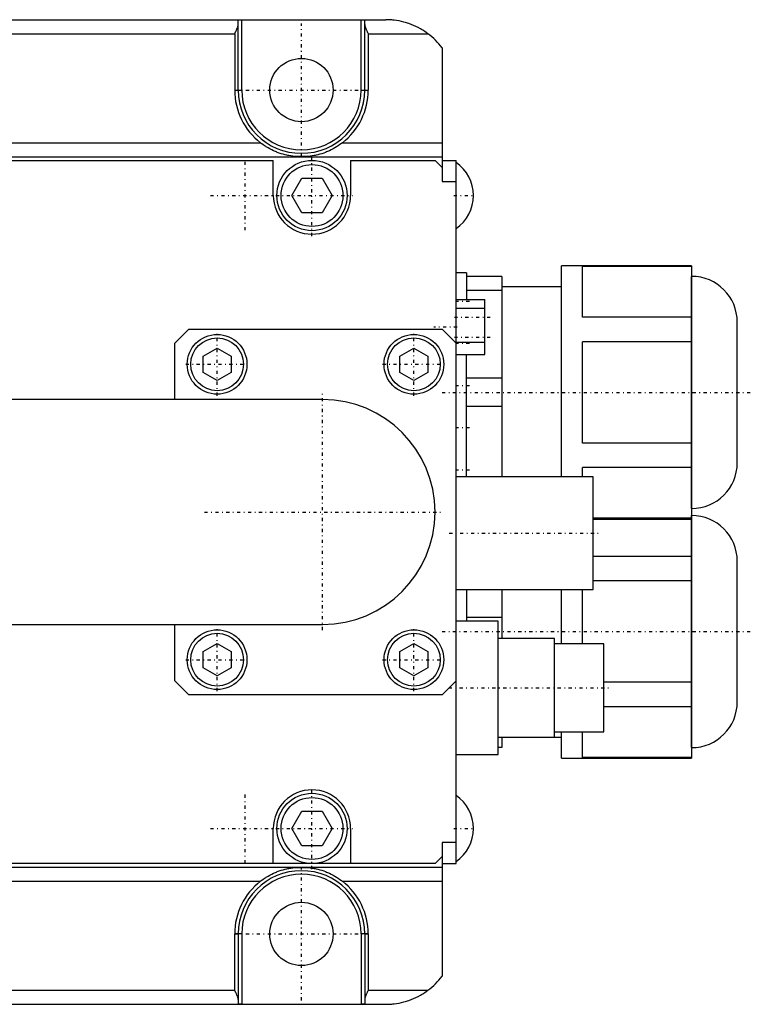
# Model space of a CAD drawing. Extents: x -392 to 171, y -70 to 70.
# Tile 5 of 5: x 67 to 171, y -70 to 70. Entities that reach past the tile are written whole.
import ezdxf

# ---------------------------------------------------------------- set-up
doc = ezdxf.new("R2010")
doc.units = 0
doc.linetypes.add('CENTER', pattern=[1.5, 0.45, -0.5, 0.05, -0.5])
doc.layers.add('AM_0', color=7, linetype='CONTINUOUS')
doc.layers.add('AM_7', color=7, linetype='CENTER')

msp = doc.modelspace()

# ---------------------------------------------------------------- linework, layer by layer
at = {"layer": 'AM_0', "color": 7, "linetype": 'CONTINUOUS'}
for p, q in [((-21, 70), (119, 70)), ((98.5, 60), (98.5, 70)), ((115.5, 60), (115.5, 70)), ((98, 60), (98, 69.94)), ((116, 60), (116, 69.94)), ((-3.5, 68), (97.5, 68)), ((97.5, 68), (97.5, 60)), ((116.5, 68), (125, 68)), ((116.5, 68), (116.5, 60)), ((127, 66), (127, 47)), ((97.5, 60), (98.5, 60)), ((115.5, 60), (116.5, 60)), ((-7.17, 52.5), (101.17, 52.5)), ((112.83, 52.5), (127, 52.5)), ((-31.9, 50.5), (127, 50.5)), ((108.1, 50.56), (105.9, 50.56)), ((44, 50), (103, 50)), ((103, 45), (103, 50)), ((114, 50), (114, 45)), ((114, 50), (126, 50)), ((126, 50), (127, 49)), ((127, 50), (129, 50)), ((129, -50), (129, 50)), ((105.64, 45), (107.07, 47.48)), ((107.07, 47.48), (109.93, 47.48)), ((109.93, 47.48), (111.36, 45)), ((127, 47), (129, 47)), ((107.07, 42.52), (105.64, 45)), ((111.36, 45), (109.93, 42.52)), ((109.93, 42.52), (107.07, 42.52)), ((162.47, 35), (144, 35)), ((144, 4.99), (144, 35)), ((162.47, 35), (162.47, -35)), ((130.5, 34), (129, 34)), ((130.5, 34), (130.5, 30.2)), ((147, 27.69), (147, 34.89)), ((162.47, 34.89), (147, 34.89)), ((135.5, 33.5), (130.5, 33.5)), ((135.5, 33.5), (135.5, 5)), ((162.51, 33.5), (162.47, 33.5)), ((162.51, 0.5), (162.51, 33.5)), ((135.5, 31.48), (130.5, 31.48)), ((144, 32), (135.5, 32)), ((129, 30.2), (133.1, 30.2)), ((133.1, 22.4), (133.1, 30.2)), ((129, 28.96), (133.1, 28.96)), ((162.47, 27.69), (147, 27.69)), ((169, 6.99), (169, 27.01)), ((89, 24), (91, 26)), ((91, 26), (127, 26)), ((127, 26), (129, 24)), ((89, 16), (89, 24)), ((129, 24.16), (133.1, 24.16)), ((147, 9.81), (147, 24.19)), ((162.47, 24.19), (147, 24.19)), ((93, 22.15), (95, 23.31)), ((95, 23.31), (97, 22.15)), ((121, 22.15), (123, 23.31)), ((123, 23.31), (125, 22.15)), ((129, 22.4), (133.1, 22.4)), ((130.5, 5), (130.5, 22.41)), ((93, 19.85), (93, 22.15)), ((97, 22.15), (97, 19.85)), ((121, 19.85), (121, 22.15)), ((125, 22.15), (125, 19.85)), ((95, 18.69), (93, 19.85)), ((97, 19.85), (95, 18.69)), ((123, 18.69), (121, 19.85)), ((125, 19.85), (123, 18.69)), ((135.5, 19.02), (130.5, 19.02)), ((110, 16), (11.15, 16)), ((135.5, 14.98), (130.5, 14.98)), ((162.47, 9.81), (147, 9.81)), ((147, 5), (147, 6.31)), ((162.47, 6.31), (147, 6.31)), ((148.5, 5), (129, 5)), ((148.5, -11), (148.5, 5)), ((162.47, 0.5), (162.51, 0.5)), ((162.47, -0.89), (148.5, -0.89)), ((148.5, -1), (162.47, -1)), ((162.51, -0.5), (162.47, -0.5)), ((162.51, -33.5), (162.51, -0.5)), ((162.47, -6.31), (148.5, -6.31)), ((169, -27.01), (169, -6.99)), ((129, -11), (148.5, -11)), ((130.5, -11), (130.5, -15.5)), ((135.5, -11), (135.5, -18)), ((144, -18.75), (144, -10.99)), ((147, -18.75), (147, -10.99)), ((162.47, -9.81), (148.5, -9.81)), ((135.5, -14.98), (130.5, -14.98)), ((11.15, -16), (110, -16)), ((89, -24), (89, -16)), ((135, -15.5), (129, -15.5)), ((135, -34.5), (135, -15.5)), ((143, -18), (135, -18)), ((143, -32), (143, -18)), ((93, -19.85), (95, -18.69)), ((95, -18.69), (97, -19.85)), ((121, -19.85), (123, -18.69)), ((123, -18.69), (125, -19.85)), ((150, -18.75), (143, -18.75)), ((150, -31.25), (150, -18.75)), ((93, -22.15), (93, -19.85)), ((97, -19.85), (97, -22.15)), ((121, -22.15), (121, -19.85)), ((125, -19.85), (125, -22.15)), ((95, -23.31), (93, -22.15)), ((97, -22.15), (95, -23.31)), ((123, -23.31), (121, -22.15)), ((125, -22.15), (123, -23.31)), ((91, -26), (89, -24)), ((129, -24), (127, -26)), ((162.47, -24.19), (150, -24.19)), ((127, -26), (91, -26)), ((162.47, -27.69), (150, -27.69)), ((135, -32), (144, -32)), ((135.5, -32.02), (135.5, -33.5)), ((143, -31.25), (150, -31.25)), ((144, -35), (144, -31.27)), ((147, -34.89), (147, -31.27)), ((135.5, -33.5), (135, -33.5)), ((162.47, -33.5), (162.51, -33.5)), ((129, -34.5), (135, -34.5)), ((144, -35), (162.47, -35)), ((162.47, -34.89), (147, -34.89)), ((105.64, -45), (107.07, -42.53)), ((107.07, -42.53), (109.93, -42.53)), ((109.93, -42.53), (111.36, -45)), ((103, -50), (103, -45)), ((107.07, -47.48), (105.64, -45)), ((111.36, -45), (109.93, -47.48)), ((114, -45), (114, -50)), ((109.93, -47.48), (107.07, -47.48)), ((129, -47), (127, -47)), ((127, -47), (127, -66)), ((127, -49), (126, -50)), ((126, -50), (-31, -50)), ((127, -50), (129, -50)), ((-31.9, -50.5), (127, -50.5)), ((105.9, -50.56), (108.1, -50.56)), ((-7.17, -52.5), (101.17, -52.5)), ((112.83, -52.5), (127, -52.5)), ((97.5, -68), (97.5, -60)), ((98.5, -60), (97.5, -60)), ((98, -60), (98, -69.94)), ((98.5, -60), (98.5, -70)), ((115.5, -60), (115.5, -70)), ((116.5, -60), (115.5, -60)), ((116, -60), (116, -69.94)), ((116.5, -60), (116.5, -68)), ((-3.5, -68), (97.5, -68)), ((116.5, -68), (125, -68)), ((-21, -70), (119, -70))]:
    msp.add_line(p, q, dxfattribs=at)
for points in [[(98, 69.94, 0), (98, 69.94, 0), (98, 69.94, 0), (98, 69.94, 0), (98, 69.94, 0), (98, 69.94, 0), (98, 69.94, 0), (98, 69.95, 0), (98, 69.95, 0), (98, 69.95, 0), (98, 69.95, 0), (98, 69.95, 0), (98, 69.95, 0), (98.01, 69.95, 0), (98.01, 69.96, 0), (98.01, 69.96, 0), (98.01, 69.96, 0), (98.01, 69.96, 0), (98.01, 69.96, 0), (98.01, 69.96, 0), (98.01, 69.96, 0), (98.02, 69.96, 0), (98.02, 69.96, 0), (98.02, 69.97, 0), (98.02, 69.97, 0), (98.02, 69.97, 0), (98.02, 69.97, 0), (98.02, 69.97, 0), (98.03, 69.97, 0), (98.03, 69.97, 0), (98.03, 69.97, 0), (98.03, 69.97, 0), (98.04, 69.98, 0), (98.04, 69.98, 0), (98.04, 69.98, 0), (98.04, 69.98, 0), (98.04, 69.98, 0), (98.05, 69.98, 0), (98.05, 69.98, 0), (98.05, 69.98, 0), (98.06, 69.98, 0), (98.06, 69.98, 0), (98.06, 69.98, 0), (98.06, 69.98, 0), (98.07, 69.98, 0), (98.07, 69.99, 0), (98.08, 69.99, 0), (98.08, 69.99, 0), (98.08, 69.99, 0), (98.08, 69.99, 0), (98.09, 69.99, 0), (98.09, 69.99, 0), (98.1, 69.99, 0), (98.1, 69.99, 0), (98.1, 69.99, 0), (98.1, 69.99, 0), (98.11, 69.99, 0), (98.11, 69.99, 0), (98.12, 69.99, 0), (98.12, 69.99, 0), (98.13, 69.99, 0), (98.13, 69.99, 0), (98.13, 69.99, 0), (98.14, 69.99, 0), (98.14, 69.99, 0), (98.14, 69.99, 0), (98.15, 69.99, 0), (98.15, 70, 0), (98.16, 70, 0), (98.16, 70, 0), (98.16, 70, 0), (98.17, 70, 0), (98.17, 70, 0), (98.18, 70, 0), (98.18, 70, 0), (98.19, 70, 0), (98.19, 70, 0), (98.2, 70, 0), (98.2, 70, 0), (98.21, 70, 0), (98.21, 70, 0), (98.22, 70, 0), (98.23, 70, 0), (98.23, 70, 0), (98.23, 70, 0), (98.24, 70, 0), (98.24, 70, 0), (98.25, 70, 0), (98.26, 70, 0), (98.26, 70, 0), (98.27, 70, 0), (98.27, 70, 0), (98.28, 70, 0), (98.28, 70, 0), (98.29, 70, 0), (98.3, 70, 0), (98.3, 70, 0), (98.31, 70, 0), (98.31, 70, 0), (98.32, 70, 0), (98.32, 70, 0), (98.33, 70, 0), (98.34, 70, 0), (98.35, 70, 0), (98.35, 70, 0), (98.35, 70, 0), (98.36, 70, 0), (98.37, 70, 0), (98.37, 70, 0), (98.37, 70, 0), (98.38, 70, 0), (98.39, 70, 0), (98.39, 70, 0), (98.4, 70, 0), (98.4, 70, 0), (98.41, 70, 0), (98.42, 70, 0), (98.42, 70, 0), (98.43, 70, 0), (98.44, 70, 0), (98.44, 70, 0), (98.45, 70, 0), (98.45, 70, 0), (98.46, 70, 0), (98.47, 70, 0), (98.48, 70, 0), (98.48, 70, 0), (98.48, 70, 0), (98.49, 70, 0), (98.5, 70, 0), (98.5, 70, 0)], [(115.5, 70, 0), (115.5, 70, 0), (115.51, 70, 0), (115.52, 70, 0), (115.52, 70, 0), (115.52, 70, 0), (115.53, 70, 0), (115.54, 70, 0), (115.55, 70, 0), (115.55, 70, 0), (115.56, 70, 0), (115.56, 70, 0), (115.57, 70, 0), (115.58, 70, 0), (115.58, 70, 0), (115.59, 70, 0), (115.6, 70, 0), (115.6, 70, 0), (115.61, 70, 0), (115.61, 70, 0), (115.62, 70, 0), (115.63, 70, 0), (115.63, 70, 0), (115.63, 70, 0), (115.64, 70, 0), (115.65, 70, 0), (115.65, 70, 0), (115.65, 70, 0), (115.66, 70, 0), (115.67, 70, 0), (115.68, 70, 0), (115.68, 70, 0), (115.69, 70, 0), (115.69, 70, 0), (115.7, 70, 0), (115.7, 70, 0), (115.71, 70, 0), (115.72, 70, 0), (115.72, 70, 0), (115.73, 70, 0), (115.73, 70, 0), (115.74, 70, 0), (115.74, 70, 0), (115.75, 70, 0), (115.76, 70, 0), (115.76, 70, 0), (115.77, 70, 0), (115.77, 70, 0), (115.77, 70, 0), (115.78, 70, 0), (115.79, 70, 0), (115.79, 70, 0), (115.8, 70, 0), (115.8, 70, 0), (115.81, 70, 0), (115.81, 70, 0), (115.82, 70, 0), (115.82, 70, 0), (115.83, 70, 0), (115.83, 70, 0), (115.84, 70, 0), (115.84, 70, 0), (115.84, 70, 0), (115.85, 70, 0), (115.85, 69.99, 0), (115.86, 69.99, 0), (115.86, 69.99, 0), (115.86, 69.99, 0), (115.87, 69.99, 0), (115.87, 69.99, 0), (115.87, 69.99, 0), (115.88, 69.99, 0), (115.88, 69.99, 0), (115.89, 69.99, 0), (115.89, 69.99, 0), (115.9, 69.99, 0), (115.9, 69.99, 0), (115.9, 69.99, 0), (115.9, 69.99, 0), (115.91, 69.99, 0), (115.91, 69.99, 0), (115.92, 69.99, 0), (115.92, 69.99, 0), (115.92, 69.99, 0), (115.92, 69.99, 0), (115.93, 69.99, 0), (115.93, 69.98, 0), (115.94, 69.98, 0), (115.94, 69.98, 0), (115.94, 69.98, 0), (115.94, 69.98, 0), (115.95, 69.98, 0), (115.95, 69.98, 0), (115.95, 69.98, 0), (115.96, 69.98, 0), (115.96, 69.98, 0), (115.96, 69.98, 0), (115.96, 69.98, 0), (115.96, 69.98, 0), (115.97, 69.97, 0), (115.97, 69.97, 0), (115.97, 69.97, 0), (115.97, 69.97, 0), (115.98, 69.97, 0), (115.98, 69.97, 0), (115.98, 69.97, 0), (115.98, 69.97, 0), (115.98, 69.97, 0), (115.98, 69.96, 0), (115.98, 69.96, 0), (115.99, 69.96, 0), (115.99, 69.96, 0), (115.99, 69.96, 0), (115.99, 69.96, 0), (115.99, 69.96, 0), (115.99, 69.96, 0), (115.99, 69.96, 0), (115.99, 69.95, 0), (116, 69.95, 0), (116, 69.95, 0), (116, 69.95, 0), (116, 69.95, 0), (116, 69.95, 0), (116, 69.95, 0), (116, 69.94, 0), (116, 69.94, 0), (116, 69.94, 0), (116, 69.94, 0), (116, 69.94, 0), (116, 69.94, 0), (116, 69.94, 0)], [(125, 68, 0), (124.98, 68.02, 0), (124.93, 68.05, 0), (124.88, 68.09, 0), (124.85, 68.11, 0), (124.83, 68.13, 0), (124.78, 68.16, 0), (124.73, 68.2, 0), (124.55, 68.32, 0), (124.25, 68.51, 0), (124.09, 68.61, 0), (123.93, 68.7, 0), (123.61, 68.87, 0), (123.29, 69.03, 0), (122.95, 69.18, 0), (122.62, 69.32, 0), (122.28, 69.45, 0), (122.1, 69.51, 0), (121.93, 69.56, 0), (121.58, 69.66, 0), (121.24, 69.75, 0), (120.89, 69.82, 0), (120.54, 69.88, 0), (120.19, 69.93, 0), (120.02, 69.95, 0), (119.85, 69.96, 0), (119.5, 69.99, 0), (119.17, 70, 0), (119, 70, 0)], [(97.5, 68, 0), (97.52, 68.04, 0), (97.56, 68.11, 0), (97.59, 68.19, 0), (97.61, 68.23, 0), (97.63, 68.27, 0), (97.67, 68.34, 0), (97.71, 68.42, 0), (97.74, 68.5, 0), (97.78, 68.58, 0), (97.81, 68.65, 0), (97.83, 68.69, 0), (97.84, 68.73, 0), (97.87, 68.8, 0), (97.9, 68.88, 0), (97.93, 68.95, 0), (97.95, 69.02, 0), (97.97, 69.09, 0), (97.98, 69.13, 0), (97.98, 69.16, 0), (97.99, 69.2, 0), (97.99, 69.21, 0), (97.99, 69.22, 0), (97.99, 69.23, 0), (97.99, 69.23, 0), (98, 69.24, 0), (98, 69.25, 0), (98, 69.26, 0), (98, 69.28, 0), (98, 69.29, 0), (98, 69.29, 0), (98, 69.3, 0), (98, 69.31, 0), (98, 69.32, 0), (98, 69.32, 0)], [(116, 69.32, 0), (116, 69.32, 0), (116, 69.31, 0), (116, 69.3, 0), (116, 69.29, 0), (116, 69.29, 0), (116, 69.28, 0), (116, 69.26, 0), (116, 69.25, 0), (116, 69.24, 0), (116.01, 69.23, 0), (116.01, 69.23, 0), (116.01, 69.22, 0), (116.01, 69.21, 0), (116.01, 69.2, 0), (116.02, 69.16, 0), (116.02, 69.13, 0), (116.03, 69.09, 0), (116.05, 69.02, 0), (116.07, 68.95, 0), (116.1, 68.88, 0), (116.13, 68.8, 0), (116.16, 68.73, 0), (116.17, 68.69, 0), (116.19, 68.65, 0), (116.22, 68.58, 0), (116.26, 68.5, 0), (116.29, 68.42, 0), (116.33, 68.34, 0), (116.37, 68.27, 0), (116.39, 68.23, 0), (116.41, 68.19, 0), (116.44, 68.11, 0), (116.48, 68.04, 0), (116.5, 68, 0)], [(105.9, 50.56, 0), (105.77, 50.58, 0), (105.49, 50.62, 0), (105.21, 50.67, 0), (105.07, 50.7, 0), (104.93, 50.73, 0), (104.66, 50.79, 0), (104.38, 50.87, 0), (104.11, 50.95, 0), (103.83, 51.04, 0), (103.56, 51.14, 0), (103.43, 51.2, 0), (103.29, 51.25, 0), (103.03, 51.37, 0), (102.77, 51.5, 0), (102.51, 51.63, 0), (102.25, 51.77, 0), (102, 51.92, 0), (101.88, 52, 0), (101.76, 52.08, 0), (101.52, 52.24, 0), (101.28, 52.41, 0), (101.17, 52.5, 0)], [(112.83, 52.5, 0), (112.72, 52.41, 0), (112.48, 52.24, 0), (112.24, 52.08, 0), (112.12, 52, 0), (112, 51.92, 0), (111.75, 51.77, 0), (111.49, 51.63, 0), (111.23, 51.5, 0), (110.97, 51.37, 0), (110.71, 51.25, 0), (110.57, 51.2, 0), (110.44, 51.14, 0), (110.17, 51.04, 0), (109.89, 50.95, 0), (109.62, 50.87, 0), (109.34, 50.79, 0), (109.07, 50.73, 0), (108.93, 50.7, 0), (108.79, 50.67, 0), (108.51, 50.62, 0), (108.23, 50.58, 0), (108.1, 50.56, 0)], [(101.17, -52.5, 0), (101.28, -52.41, 0), (101.52, -52.24, 0), (101.76, -52.08, 0), (101.88, -52, 0), (102, -51.92, 0), (102.25, -51.77, 0), (102.51, -51.63, 0), (102.77, -51.5, 0), (103.03, -51.37, 0), (103.29, -51.25, 0), (103.43, -51.2, 0), (103.56, -51.14, 0), (103.83, -51.04, 0), (104.11, -50.95, 0), (104.38, -50.87, 0), (104.66, -50.79, 0), (104.93, -50.73, 0), (105.07, -50.7, 0), (105.21, -50.67, 0), (105.49, -50.62, 0), (105.77, -50.58, 0), (105.9, -50.56, 0)], [(108.1, -50.56, 0), (108.23, -50.58, 0), (108.51, -50.62, 0), (108.79, -50.67, 0), (108.93, -50.7, 0), (109.07, -50.73, 0), (109.34, -50.79, 0), (109.62, -50.87, 0), (109.89, -50.95, 0), (110.17, -51.04, 0), (110.44, -51.14, 0), (110.57, -51.2, 0), (110.71, -51.25, 0), (110.97, -51.37, 0), (111.23, -51.5, 0), (111.49, -51.63, 0), (111.75, -51.77, 0), (112, -51.92, 0), (112.12, -52, 0), (112.24, -52.08, 0), (112.48, -52.24, 0), (112.72, -52.41, 0), (112.83, -52.5, 0)], [(98, -69.32, 0), (98, -69.32, 0), (98, -69.31, 0), (98, -69.3, 0), (98, -69.29, 0), (98, -69.29, 0), (98, -69.28, 0), (98, -69.26, 0), (98, -69.25, 0), (98, -69.24, 0), (97.99, -69.23, 0), (97.99, -69.23, 0), (97.99, -69.22, 0), (97.99, -69.21, 0), (97.99, -69.2, 0), (97.98, -69.16, 0), (97.98, -69.13, 0), (97.97, -69.09, 0), (97.95, -69.02, 0), (97.93, -68.95, 0), (97.9, -68.88, 0), (97.87, -68.8, 0), (97.84, -68.73, 0), (97.83, -68.69, 0), (97.81, -68.65, 0), (97.78, -68.58, 0), (97.74, -68.5, 0), (97.71, -68.42, 0), (97.67, -68.34, 0), (97.63, -68.27, 0), (97.61, -68.23, 0), (97.59, -68.19, 0), (97.56, -68.11, 0), (97.52, -68.04, 0), (97.5, -68, 0)], [(116.5, -68, 0), (116.48, -68.04, 0), (116.44, -68.11, 0), (116.41, -68.19, 0), (116.39, -68.23, 0), (116.37, -68.27, 0), (116.33, -68.34, 0), (116.29, -68.42, 0), (116.26, -68.5, 0), (116.22, -68.58, 0), (116.19, -68.65, 0), (116.17, -68.69, 0), (116.16, -68.73, 0), (116.13, -68.8, 0), (116.1, -68.88, 0), (116.07, -68.95, 0), (116.05, -69.02, 0), (116.03, -69.09, 0), (116.02, -69.13, 0), (116.02, -69.16, 0), (116.01, -69.2, 0), (116.01, -69.21, 0), (116.01, -69.22, 0), (116.01, -69.23, 0), (116.01, -69.23, 0), (116, -69.24, 0), (116, -69.25, 0), (116, -69.26, 0), (116, -69.28, 0), (116, -69.29, 0), (116, -69.29, 0), (116, -69.3, 0), (116, -69.31, 0), (116, -69.32, 0), (116, -69.32, 0)], [(119, -70, 0), (119.17, -70, 0), (119.5, -69.99, 0), (119.85, -69.96, 0), (120.02, -69.95, 0), (120.19, -69.93, 0), (120.54, -69.88, 0), (120.89, -69.82, 0), (121.24, -69.75, 0), (121.58, -69.66, 0), (121.93, -69.56, 0), (122.1, -69.51, 0), (122.28, -69.45, 0), (122.62, -69.32, 0), (122.95, -69.18, 0), (123.29, -69.03, 0), (123.61, -68.87, 0), (123.93, -68.7, 0), (124.09, -68.61, 0), (124.25, -68.51, 0), (124.55, -68.32, 0), (124.73, -68.2, 0), (124.78, -68.16, 0), (124.83, -68.13, 0), (124.85, -68.11, 0), (124.88, -68.09, 0), (124.93, -68.05, 0), (124.98, -68.02, 0), (125, -68, 0)], [(98.5, -70, 0), (98.5, -70, 0), (98.49, -70, 0), (98.48, -70, 0), (98.48, -70, 0), (98.48, -70, 0), (98.47, -70, 0), (98.46, -70, 0), (98.45, -70, 0), (98.45, -70, 0), (98.44, -70, 0), (98.44, -70, 0), (98.43, -70, 0), (98.42, -70, 0), (98.42, -70, 0), (98.41, -70, 0), (98.4, -70, 0), (98.4, -70, 0), (98.39, -70, 0), (98.39, -70, 0), (98.38, -70, 0), (98.37, -70, 0), (98.37, -70, 0), (98.37, -70, 0), (98.36, -70, 0), (98.35, -70, 0), (98.35, -70, 0), (98.35, -70, 0), (98.34, -70, 0), (98.33, -70, 0), (98.32, -70, 0), (98.32, -70, 0), (98.31, -70, 0), (98.31, -70, 0), (98.3, -70, 0), (98.3, -70, 0), (98.29, -70, 0), (98.28, -70, 0), (98.28, -70, 0), (98.27, -70, 0), (98.27, -70, 0), (98.26, -70, 0), (98.26, -70, 0), (98.25, -70, 0), (98.24, -70, 0), (98.24, -70, 0), (98.23, -70, 0), (98.23, -70, 0), (98.23, -70, 0), (98.22, -70, 0), (98.21, -70, 0), (98.21, -70, 0), (98.2, -70, 0), (98.2, -70, 0), (98.19, -70, 0), (98.19, -70, 0), (98.18, -70, 0), (98.18, -70, 0), (98.17, -70, 0), (98.17, -70, 0), (98.16, -70, 0), (98.16, -70, 0), (98.16, -70, 0), (98.15, -70, 0), (98.15, -69.99, 0), (98.14, -69.99, 0), (98.14, -69.99, 0), (98.14, -69.99, 0), (98.13, -69.99, 0), (98.13, -69.99, 0), (98.13, -69.99, 0), (98.12, -69.99, 0), (98.12, -69.99, 0), (98.11, -69.99, 0), (98.11, -69.99, 0), (98.1, -69.99, 0), (98.1, -69.99, 0), (98.1, -69.99, 0), (98.1, -69.99, 0), (98.09, -69.99, 0), (98.09, -69.99, 0), (98.08, -69.99, 0), (98.08, -69.99, 0), (98.08, -69.99, 0), (98.08, -69.99, 0), (98.07, -69.99, 0), (98.07, -69.98, 0), (98.06, -69.98, 0), (98.06, -69.98, 0), (98.06, -69.98, 0), (98.06, -69.98, 0), (98.05, -69.98, 0), (98.05, -69.98, 0), (98.05, -69.98, 0), (98.04, -69.98, 0), (98.04, -69.98, 0), (98.04, -69.98, 0), (98.04, -69.98, 0), (98.04, -69.98, 0), (98.03, -69.97, 0), (98.03, -69.97, 0), (98.03, -69.97, 0), (98.03, -69.97, 0), (98.02, -69.97, 0), (98.02, -69.97, 0), (98.02, -69.97, 0), (98.02, -69.97, 0), (98.02, -69.97, 0), (98.02, -69.96, 0), (98.02, -69.96, 0), (98.01, -69.96, 0), (98.01, -69.96, 0), (98.01, -69.96, 0), (98.01, -69.96, 0), (98.01, -69.96, 0), (98.01, -69.96, 0), (98.01, -69.96, 0), (98.01, -69.95, 0), (98, -69.95, 0), (98, -69.95, 0), (98, -69.95, 0), (98, -69.95, 0), (98, -69.95, 0), (98, -69.95, 0), (98, -69.94, 0), (98, -69.94, 0), (98, -69.94, 0), (98, -69.94, 0), (98, -69.94, 0), (98, -69.94, 0), (98, -69.94, 0)], [(116, -69.94, 0), (116, -69.94, 0), (116, -69.94, 0), (116, -69.94, 0), (116, -69.94, 0), (116, -69.94, 0), (116, -69.94, 0), (116, -69.95, 0), (116, -69.95, 0), (116, -69.95, 0), (116, -69.95, 0), (116, -69.95, 0), (116, -69.95, 0), (115.99, -69.95, 0), (115.99, -69.96, 0), (115.99, -69.96, 0), (115.99, -69.96, 0), (115.99, -69.96, 0), (115.99, -69.96, 0), (115.99, -69.96, 0), (115.99, -69.96, 0), (115.98, -69.96, 0), (115.98, -69.96, 0), (115.98, -69.97, 0), (115.98, -69.97, 0), (115.98, -69.97, 0), (115.98, -69.97, 0), (115.98, -69.97, 0), (115.97, -69.97, 0), (115.97, -69.97, 0), (115.97, -69.97, 0), (115.97, -69.97, 0), (115.96, -69.98, 0), (115.96, -69.98, 0), (115.96, -69.98, 0), (115.96, -69.98, 0), (115.96, -69.98, 0), (115.95, -69.98, 0), (115.95, -69.98, 0), (115.95, -69.98, 0), (115.94, -69.98, 0), (115.94, -69.98, 0), (115.94, -69.98, 0), (115.94, -69.98, 0), (115.93, -69.98, 0), (115.93, -69.99, 0), (115.92, -69.99, 0), (115.92, -69.99, 0), (115.92, -69.99, 0), (115.92, -69.99, 0), (115.91, -69.99, 0), (115.91, -69.99, 0), (115.9, -69.99, 0), (115.9, -69.99, 0), (115.9, -69.99, 0), (115.9, -69.99, 0), (115.89, -69.99, 0), (115.89, -69.99, 0), (115.88, -69.99, 0), (115.88, -69.99, 0), (115.87, -69.99, 0), (115.87, -69.99, 0), (115.87, -69.99, 0), (115.86, -69.99, 0), (115.86, -69.99, 0), (115.86, -69.99, 0), (115.85, -69.99, 0), (115.85, -70, 0), (115.84, -70, 0), (115.84, -70, 0), (115.84, -70, 0), (115.83, -70, 0), (115.83, -70, 0), (115.82, -70, 0), (115.82, -70, 0), (115.81, -70, 0), (115.81, -70, 0), (115.8, -70, 0), (115.8, -70, 0), (115.79, -70, 0), (115.79, -70, 0), (115.78, -70, 0), (115.77, -70, 0), (115.77, -70, 0), (115.77, -70, 0), (115.76, -70, 0), (115.76, -70, 0), (115.75, -70, 0), (115.74, -70, 0), (115.74, -70, 0), (115.73, -70, 0), (115.73, -70, 0), (115.72, -70, 0), (115.72, -70, 0), (115.71, -70, 0), (115.7, -70, 0), (115.7, -70, 0), (115.69, -70, 0), (115.69, -70, 0), (115.68, -70, 0), (115.68, -70, 0), (115.67, -70, 0), (115.66, -70, 0), (115.65, -70, 0), (115.65, -70, 0), (115.65, -70, 0), (115.64, -70, 0), (115.63, -70, 0), (115.63, -70, 0), (115.63, -70, 0), (115.62, -70, 0), (115.61, -70, 0), (115.61, -70, 0), (115.6, -70, 0), (115.6, -70, 0), (115.59, -70, 0), (115.58, -70, 0), (115.58, -70, 0), (115.57, -70, 0), (115.56, -70, 0), (115.56, -70, 0), (115.55, -70, 0), (115.55, -70, 0), (115.54, -70, 0), (115.53, -70, 0), (115.52, -70, 0), (115.52, -70, 0), (115.52, -70, 0), (115.51, -70, 0), (115.5, -70, 0), (115.5, -70, 0)]]:
    msp.add_polyline3d(points, dxfattribs=at)
for centre, radius in [((107, 60), 4.5), ((108.5, 45), 5), ((108.5, 45), 4.4), ((95, 21), 4.25), ((123, 21), 4.25), ((95, 21), 3.75), ((123, 21), 3.75), ((95, -21), 4.25), ((123, -21), 4.25), ((95, -21), 3.75), ((123, -21), 3.75), ((108.5, -45), 5), ((108.5, -45), 4.4), ((107, -60), 4.5)]:
    msp.add_circle(centre, radius, dxfattribs=at)
for centre, radius, start, end in [((119, 60), 10, 36.8699, 53.1301), ((107, 60), 9.5, 180, 232.1364), ((107, 60), 9, 180, 0), ((107, 60), 8.5, 180, 0), ((107, 60), 9.5, 307.8636, 0), ((125.8, 45), 5.67, 304.3588, 55.6412), ((108.5, 45), 5.5, 180, 0), ((162.51, 27.01), 6.49, 0, 90), ((110, 0), 16, 270, 90), ((162.51, 6.99), 6.49, 270, 0), ((162.51, -6.99), 6.49, 0, 90), ((162.51, -27.01), 6.49, 270, 0), ((108.5, -45), 5.5, 0, 180), ((125.8, -45), 5.67, 304.3588, 55.6412), ((107, -60), 9, 0, 180), ((107, -60), 8.5, 0, 180), ((107, -60), 9.5, 127.8636, 180), ((107, -60), 9.5, 0, 52.1364), ((119, -60), 10, 306.8699, 323.1301)]:
    msp.add_arc(centre, radius, start, end, dxfattribs=at)
at = {"layer": 'AM_7', "color": 4, "linetype": 'CENTER'}
for p, q in [((107, 50.55), (107, 69.45)), ((97.55, 60), (116.45, 60)), ((108.5, 39.23), (108.5, 50.77)), ((99, 40.06), (99, 49.94)), ((94.06, 45), (114.28, 45)), ((128.67, 45), (131.6, 45)), ((128.9, 30), (131.1, 30)), ((128.75, 27.72), (134.25, 27.72)), ((95, 16.54), (95, 25.46)), ((123, 16.54), (123, 25.46)), ((129.15, 26.3), (125.85, 26.3)), ((128.75, 24.88), (134.25, 24.88)), ((128.9, 24), (131.1, 24)), ((90.54, 21), (99.46, 21)), ((118.54, 21), (127.46, 21)), ((127, 17), (171, 17)), ((128.9, 18), (131.1, 18)), ((110, -16.8), (110, 16.8)), ((128.9, 12), (131.1, 12)), ((128.9, 6), (131.1, 6)), ((93.2, 0), (126.8, 0)), ((128.03, -3), (149.47, -3)), ((95, -25.46), (95, -16.54)), ((123, -25.46), (123, -16.54)), ((127, -17), (171, -17)), ((90.54, -21), (99.46, -21)), ((118.54, -21), (127.46, -21)), ((127.95, -25), (151.05, -25)), ((99, -49.94), (99, -40.06)), ((108.5, -50.77), (108.5, -39.23)), ((94.06, -45), (114.28, -45)), ((128.67, -45), (131.6, -45)), ((107, -69.45), (107, -50.55)), ((97.55, -60), (116.45, -60))]:
    msp.add_line(p, q, dxfattribs=at)

doc.saveas('drawing.dxf')
